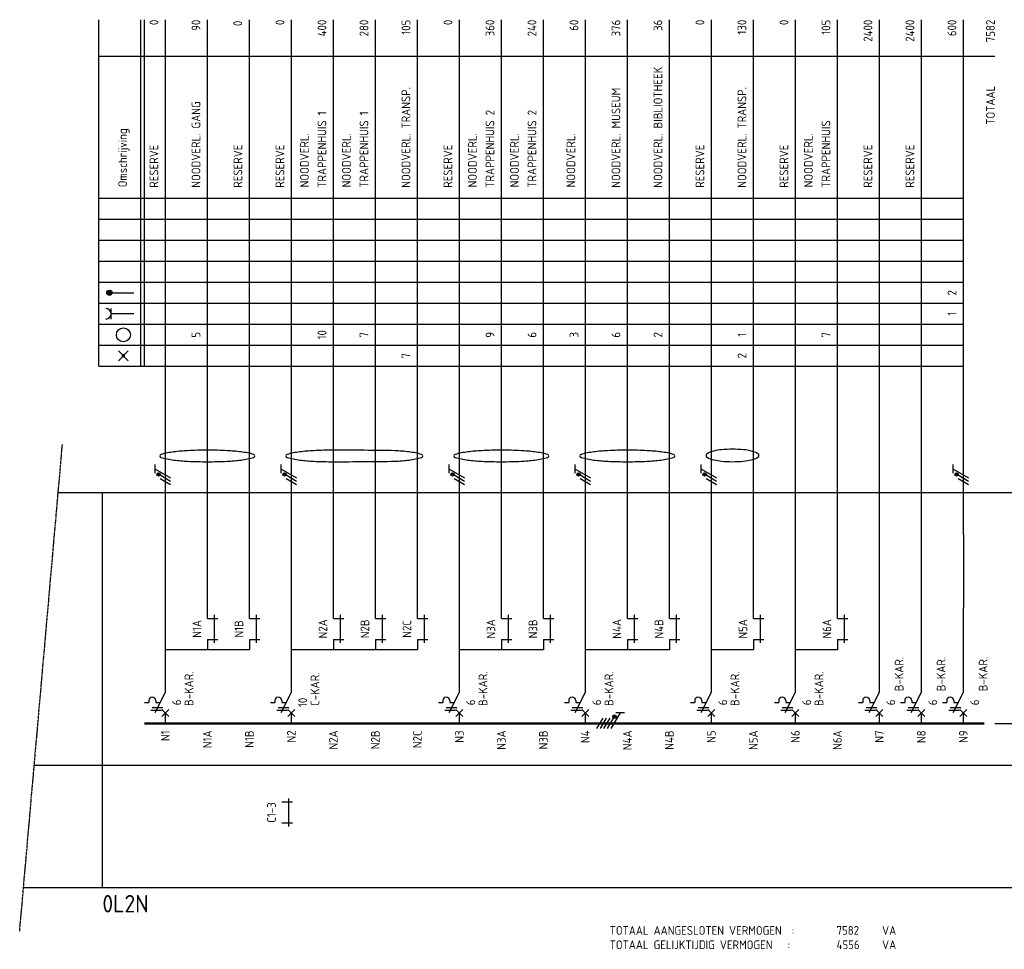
# Model space of a CAD drawing. Header units: millimetres. Extents: x -39149 to 267781, y -2340 to 58540.
# Tile 6 of 244: x -39113 to -33487, y 30318 to 35629. Entities that reach past the tile are written whole.
import ezdxf
from ezdxf.enums import TextEntityAlignment as Align

# ---------------------------------------------------------------- set-up
doc = ezdxf.new("R2010")
doc.units = ezdxf.units.MM
doc.header["$LTSCALE"] = 100
doc.header["$MEASUREMENT"] = 0
doc.linetypes.add('CENTER', pattern=[20, 12.5, -2.5, 2.5, -2.5])
doc.linetypes.add('HIDDEN', pattern=[3.75, 2.5, -1.25])
for name, color, linetype in [('000025--', 2, 'Continuous'), ('00ATT025', 2, 'Continuous'), ('00KAD018', 1, 'Continuous'), ('EL$1----', 3, 'Continuous')]:
    doc.layers.add(name, color=color, linetype=linetype)
doc.styles.add('BURO-018', font='isocp.shx', dxfattribs={"height": 180})
doc.styles.add('BURO-025', font='isocp.shx', dxfattribs={"height": 250})
doc.styles.add('buro-050', font='isocp.shx', dxfattribs={"height": 5})
doc.styles.add('ISO25', font='ISO', dxfattribs={"height": 225})
doc.styles.add('STABICAD-018', font='ISOCP.SHX', dxfattribs={"height": 1.8})

# ---------------------------------------------------------------- blocks, each defined once
blk = doc.blocks.new('G6')
at = {"color": 0, "linetype": 'Continuous'}
blk.add_line((0, 66), (0, 201), dxfattribs=at)
at = {"color": 0, "linetype": 'Continuous', "const_width": 0.7}
blk.add_lwpolyline([(-6, 0), (6, 0)], dxfattribs=at)
at = {"color": 1, "linetype": 'Continuous', "style": 'BURO-018'}
blk.add_attdef('E_GRPNR', text='', height=1.8, rotation=90, dxfattribs=at).set_placement((0, -2), align=Align.MIDDLE_RIGHT)
at = {"layer": '00ATT025', "color": 1, "linetype": 'Continuous', "style": 'BURO-018'}
blk.add_attdef('E_GRPVERM', text='', height=1.8, rotation=90, dxfattribs=at).set_placement((-2, 201), align=Align.RIGHT)
blk.add_attdef('E_VERMOM', (-2, 153), '', height=1.8, rotation=90, dxfattribs=at)
for tag, p in [('E_KOLOM8', (-2, 147)), ('E_KOLOM7', (-2, 141)), ('E_KOLOM6', (-2, 135)), ('E_KOLOM5', (-2, 129)), ('E_KOLOM4', (-2, 123)), ('E_KOLOM3', (-2, 117)), ('E_KOLOM2', (-2, 111)), ('E_KOLOM1', (-2, 105))]:
    blk.add_attdef(tag, text='', height=1.8, rotation=90, dxfattribs=at).set_placement(p, align=Align.CENTER)
blk.add_attdef('E_LEIDING', text='', height=1.8, rotation=90, dxfattribs=at).set_placement((2, 74), align=Align.TOP_LEFT)
blk = doc.blocks.new('B3')
at = {"color": 0, "linetype": 'Continuous'}
for p, q in [((0, 9), (0, 21)), ((0, 9), (-3, 3)), ((-6, 6), (-4.75, 6)), ((-4.75, 6.5), (-4.75, 6)), ((-2.75, 6.5), (-2.75, 6)), ((-2.75, 6), (-1.5, 6)), ((-4.125, 3.75), (-1.125, 3.75)), ((-3.75, 4.5), (-0.75, 4.5)), ((-1, 4), (1, 2)), ((-1, 2), (1, 4)), ((0, 0), (0, 3))]:
    blk.add_line(p, q, dxfattribs=at)
blk.add_arc((-3.75, 6.5), 1, 0, 180, dxfattribs=at)
at = {"color": 1, "linetype": 'Continuous', "style": 'BURO-018'}
blk.add_attdef('E_IIA', text='', height=1.8, rotation=90, dxfattribs=at).set_placement((2, 6), align=Align.TOP_CENTER)
blk = doc.blocks.new('M1')
at = {"color": 0, "linetype": 'Continuous'}
blk.add_line((0, 0), (0, 12), dxfattribs=at)
blk = doc.blocks.new('L1')
at = {"color": 0, "linetype": 'Continuous'}
for p, q in [((-3, 73.98), (-3, 71.48)), ((-3, 72.73), (1.5, 70.13)), ((1.5, 69.13), (-1.5, 70.87)), ((1.5, 68.13), (-1.5, 69.87))]:
    blk.add_line(p, q, dxfattribs=at)
at = {"color": 0, "linetype": 'Continuous', "const_width": 0.5}
blk.add_lwpolyline([(-1.68, 71.12, 1), (-2.18, 71.12, 1)], format="xyb", close=True, dxfattribs=at)
at = {"color": 0, "linetype": 'Continuous'}
blk.add_circle((-1.93, 71.12), 0.5, dxfattribs=at)
blk = doc.blocks.new('HL3')
at = {"color": 0, "linetype": 'Continuous'}
for p, q in [((-3, 6.98), (-3, 4.48)), ((-3, 5.73), (1.5, 3.13)), ((1.5, 2.13), (-1.5, 3.87)), ((1.5, 1.13), (-1.5, 2.87)), ((1.5, 0.13), (-1.5, 1.87)), ((1.5, -0.87), (-1.5, 0.87))]:
    blk.add_line(p, q, dxfattribs=at)
at = {"color": 0, "linetype": 'Continuous', "const_width": 0.5}
blk.add_lwpolyline([(-1.68, 4.12, 1), (-2.18, 4.12, 1)], format="xyb", close=True, dxfattribs=at)
at = {"color": 0, "linetype": 'Continuous'}
blk.add_circle((-1.93, 4.12), 0.5, dxfattribs=at)
blk = doc.blocks.new('B1S')
at = {"color": 0, "linetype": 'Continuous'}
blk.add_line((0, 0), (0, 21), dxfattribs=at)
blk = doc.blocks.new('M1S')
at = {"color": 0, "linetype": 'Continuous'}
blk.add_line((0, 0), (0, 12), dxfattribs=at)
blk = doc.blocks.new('KOPP5')
at = {"color": 0, "linetype": 'Continuous'}
for p, q in [((18, 30), (0, 30)), ((0, 0), (0, 30)), ((18, 16.25), (18, 30)), ((13.25, 17.74), (13.95, 18.95)), ((16.92, 15.62), (13.25, 17.74)), ((13.86, 17.39), (14.56, 18.6)), ((14.46, 17.04), (15.16, 18.25)), ((15.07, 16.69), (15.77, 17.9)), ((18, 0), (18, 13.75)), ((19, 9), (17, 9)), ((17, 9), (17, 3)), ((19, 3), (19, 9)), ((16, 7), (20, 7)), ((16, 6), (20, 6)), ((20, 5), (16, 5)), ((17, 3), (19, 3)), ((-9, 0), (0, 0))]:
    blk.add_line(p, q, dxfattribs=at)
at = {"color": 0, "linetype": 'Continuous', "const_width": 0.7}
blk.add_lwpolyline([(9, 0), (27, 0)], dxfattribs=at)
at = {"color": 0, "linetype": 'Continuous'}
blk.add_circle((18, 15), 1.25, dxfattribs=at)
blk.add_solid([(17, 3), (17, 4), (19, 3), (19, 4)], dxfattribs=at)
at = {"color": 0, "linetype": 'Continuous', "style": 'BURO-018'}
blk.add_attdef('E_IS', text='', height=1.8, rotation=90, dxfattribs=at).set_placement((21, 15), align=Align.TOP_CENTER)
blk.add_attdef('E_ISP', text='', height=1.8, rotation=90, dxfattribs=at).set_placement((21, 6.9), align=Align.TOP_LEFT)
blk.add_attdef('E_ISPH', text='', height=1.8, rotation=90, dxfattribs=at).set_placement((21, 6.3), align=Align.TOP_RIGHT)
blk = doc.blocks.new('KOLNR1')
at = {"color": 0, "linetype": 'Continuous'}
for p, q in [((1.41, -1.41), (-1.41, 1.41)), ((-1.41, -1.41), (1.41, 1.41))]:
    blk.add_line(p, q, dxfattribs=at)
at = {"color": 0, "linetype": 'Continuous', "const_width": 0.5}
blk.add_lwpolyline([(-0.25, 0, 1), (0.25, 0, 1)], format="xyb", close=True, dxfattribs=at)
blk = doc.blocks.new('KOLNR3')
at = {"color": 0, "linetype": 'Continuous'}
blk.add_circle((0, 0), 2, dxfattribs=at)
blk = doc.blocks.new('KOLNR6')
at = {"color": 0, "linetype": 'Continuous'}
for p, q in [((-3.5, -1.5), (-3.5, 1.5)), ((3, 0), (-3.5, 0))]:
    blk.add_line(p, q, dxfattribs=at)
blk.add_arc((-5, 0), 1.5, 270, 90, dxfattribs=at)
blk = doc.blocks.new('KOLNR8')
at = {"color": 0, "linetype": 'Continuous'}
blk.add_line((-4, 0), (3, 0), dxfattribs=at)
at = {"color": 0, "linetype": 'Continuous', "const_width": 0.75}
blk.add_lwpolyline([(-4, -0.375, 1), (-4, 0.375, 1)], format="xyb", close=True, dxfattribs=at)
at = {"color": 0, "linetype": 'Continuous'}
blk.add_circle((-4, 0), 0.75, dxfattribs=at)
blk = doc.blocks.new('TOTAAL')
at = {"color": 0, "linetype": 'Continuous', "style": 'BURO-025'}
blk.add_text('TOTAAL', height=2.5, rotation=90, dxfattribs=at).set_placement((0, -30))
blk.add_attdef('E_TOTVERM', text='', height=2.5, rotation=90, dxfattribs=at).set_placement((0, 0), align=Align.RIGHT)
blk = doc.blocks.new('CE_0702B2')
at = {"color": 0, "linetype": 'Continuous'}
for p, q in [((0, 0), (3, 0)), ((2, -7), (2, 1)), ((0, -6), (3, -6))]:
    blk.add_line(p, q, dxfattribs=at)
at = {"color": 0, "linetype": 'Continuous', "style": 'STABICAD-018'}
blk.add_attdef('TERMINALCLAMP1', text='', height=1.8, dxfattribs=at).set_placement((-1, 1), align=Align.RIGHT)
at = {"color": 0, "linetype": 'Continuous', "style": 'STABICAD-018', "flags": 1}
for tag in ['ARTICLECODE', 'CODING']:
    blk.add_attdef(tag, text='', height=1.8, dxfattribs=at).set_placement((0, 0), align=Align.MIDDLE)
at = {"color": 0, "linetype": 'Continuous', "style": 'STABICAD-018'}
blk.add_attdef('TERMINALCLAMP2', text='', height=1.8, dxfattribs=at).set_placement((-1, -7), align=Align.TOP_RIGHT)

msp = doc.modelspace()

# ---------------------------------------------------------------- linework, layer by layer
at = {"layer": '00KAD018'}
for points in [[(-38311.7, 33136.7, 0.333071), (-38305.6, 33128.5, 0.041046), (-38232.3, 33113.4, 0.01762), (-38152.6, 33106.6, 0.012545), (-38040.4, 33103.8, 0.012545), (-37928.2, 33106.6, 0.01762), (-37848.6, 33113.4, 0.041046), (-37775.3, 33128.5, 0.333071), (-37769.1, 33136.7, 0.333071), (-37775.3, 33144.9, 0.041046), (-37848.6, 33159.9, 0.01762), (-37928.2, 33166.7, 0.012545), (-38040.4, 33169.6, 0.012545), (-38152.6, 33166.7, 0.01762), (-38232.3, 33159.9, 0.041046), (-38305.6, 33144.9, 0.333071)], [(-37591.7, 33136.7, 0.333071), (-37585.6, 33128.5, 0.041046), (-37512.3, 33113.4, 0.01762), (-37432.6, 33106.6, 0.012545), (-37320.4, 33103.8, 0.003998), (-36968.2, 33106.6, 0.01762), (-36888.6, 33113.4, 0.041046), (-36815.3, 33128.5, 0.333071), (-36809.1, 33136.7, 0.333071), (-36815.3, 33144.9, 0.041046), (-36888.6, 33159.9, 0.01762), (-36968.2, 33166.7, 0.003998), (-37320.4, 33169.6, 0.012545), (-37432.6, 33166.7, 0.01762), (-37512.3, 33159.9, 0.041046), (-37585.6, 33144.9, 0.333071)], [(-36631.7, 33136.7, 0.333071), (-36625.6, 33128.5, 0.041046), (-36552.3, 33113.4, 0.01762), (-36472.6, 33106.6, 0.012545), (-36360.4, 33103.8, 0.012545), (-36248.2, 33106.6, 0.01762), (-36168.6, 33113.4, 0.041046), (-36095.3, 33128.5, 0.333071), (-36089.1, 33136.7, 0.333071), (-36095.3, 33144.9, 0.041046), (-36168.6, 33159.9, 0.01762), (-36248.2, 33166.7, 0.012545), (-36360.4, 33169.6, 0.012545), (-36472.6, 33166.7, 0.01762), (-36552.3, 33159.9, 0.041046), (-36625.6, 33144.9, 0.333071)], [(-35911.7, 33136.7, 0.333071), (-35905.6, 33128.5, 0.041046), (-35832.3, 33113.4, 0.01762), (-35752.6, 33106.6, 0.012545), (-35640.4, 33103.8, 0.012545), (-35528.2, 33106.6, 0.01762), (-35448.6, 33113.4, 0.041046), (-35375.3, 33128.5, 0.333071), (-35369.1, 33136.7, 0.333071), (-35375.3, 33144.9, 0.041046), (-35448.6, 33159.9, 0.01762), (-35528.2, 33166.7, 0.012545), (-35640.4, 33169.6, 0.012545), (-35752.6, 33166.7, 0.01762), (-35832.3, 33159.9, 0.041046), (-35905.6, 33144.9, 0.333071)], [(-35191.3, 33139.5, 0.269844), (-35185.4, 33129.4, 0.07149), (-35146.9, 33114.3, 0.033492), (-35102.3, 33106.9, 0.02429), (-35039.9, 33103.9, 0.02429), (-34977.6, 33106.9, 0.033492), (-34932.9, 33114.3, 0.07149), (-34894.5, 33129.4, 0.269844), (-34888.6, 33139.5, 0.269844), (-34894.5, 33149.6, 0.07149), (-34932.9, 33164.7, 0.033492), (-34977.6, 33172.1, 0.02429), (-35039.9, 33175.1, 0.02429), (-35102.3, 33172.1, 0.033492), (-35146.9, 33164.7, 0.07149), (-35185.4, 33149.6, 0.269844)]]:
    msp.add_lwpolyline(points, format="xyb", close=True, dxfattribs=at)
at = {"layer": 'EL$1----', "color": 1, "linetype": 'Continuous'}
for p, q in [((-38660.9, 33648.8), (-38660.9, 35628.8)), ((-38420.9, 33648.8), (-38420.9, 35628.8)), ((-38400.9, 33648.8), (-38400.9, 35628.8)), ((-38660.9, 35420.8), (-33540.9, 35420.8)), ((-38660.9, 34608.8), (-33720.9, 34608.8)), ((-38660.9, 34488.8), (-33720.9, 34488.8)), ((-38660.9, 34368.8), (-33720.9, 34368.8)), ((-38660.9, 34248.8), (-33720.9, 34248.8)), ((-38660.9, 34128.8), (-33720.9, 34128.8)), ((-38660.9, 34008.8), (-33720.9, 34008.8)), ((-38660.9, 33888.8), (-33720.9, 33888.8)), ((-38660.9, 33768.8), (-33720.9, 33768.8)), ((-38660.9, 33648.8), (-33720.9, 33648.8))]:
    msp.add_line(p, q, dxfattribs=at)
at = {"layer": 'EL$1----', "color": 1, "linetype": 'CENTER', "ltscale": 0.01}
msp.add_line((-39113.3, 30422.2), (-38869.1, 33202.2), dxfattribs=at)
at = {"layer": 'EL$1----', "color": 1, "linetype": 'HIDDEN', "ltscale": 0.01}
for p, q in [((-38893.1, 32928.8), (-32473.5, 32928.8)), ((-38640.9, 30668.8), (-38640.9, 32928.8)), ((-32473.5, 31368.8), (-39030.2, 31368.8)), ((-30154.2, 30668.8), (-39091.6, 30668.8))]:
    msp.add_line(p, q, dxfattribs=at)
at = {"layer": 'EL$1----'}
msp.add_line((-33720.9, 32688.8), (-33720.9, 32268.8), dxfattribs=at)
at = {"layer": 'EL$1----', "linetype": 'Continuous'}
for p, q in [((-38040.9, 32208.8), (-38040.9, 32268.8)), ((-37800.9, 32208.8), (-37800.9, 32268.8)), ((-37320.9, 32208.8), (-37320.9, 32268.8)), ((-37080.9, 32208.8), (-37080.9, 32268.8)), ((-36840.9, 32208.8), (-36840.9, 32268.8)), ((-36360.9, 32208.8), (-36360.9, 32268.8)), ((-36120.9, 32208.8), (-36120.9, 32268.8)), ((-35640.9, 32208.8), (-35640.9, 32268.8)), ((-35400.9, 32208.8), (-35400.9, 32268.8)), ((-34920.9, 32208.8), (-34920.9, 32268.8)), ((-34440.9, 32208.8), (-34440.9, 32268.8)), ((-38040.9, 32088.8), (-38040.9, 32028.8)), ((-37800.9, 32088.8), (-37800.9, 32028.8)), ((-37320.9, 32088.8), (-37320.9, 32028.8)), ((-37080.9, 32088.8), (-37080.9, 32028.8)), ((-36840.9, 32088.8), (-36840.9, 32028.8)), ((-36360.9, 32088.8), (-36360.9, 32028.8)), ((-36120.9, 32088.8), (-36120.9, 32028.8)), ((-35640.9, 32088.8), (-35640.9, 32028.8)), ((-35400.9, 32088.8), (-35400.9, 32028.8)), ((-34920.9, 32088.8), (-34920.9, 32028.8)), ((-34440.9, 32088.8), (-34440.9, 32028.8)), ((-37800.9, 32028.8), (-38280.9, 32028.8)), ((-36840.9, 32029.2), (-37560.9, 32028.8)), ((-36120.9, 32028.8), (-36600.9, 32028.8)), ((-35400.9, 32028.8), (-35880.9, 32028.8)), ((-34920.9, 32028.8), (-35160.9, 32028.8)), ((-34440.9, 32028.8), (-34680.9, 32028.8))]:
    msp.add_line(p, q, dxfattribs=at)

# ---------------------------------------------------------------- block references
at = {"layer": 'EL$1----'}
ref = msp.add_blockref('G6', (-38280.9, 31608.8), dxfattribs=dict(at, xscale=20, yscale=20, zscale=20))
ref.add_attrib('E_GRPNR', 'N1', dxfattribs={"layer": '00ATT025', "linetype": 'Continuous', "height": 50, "rotation": 90, "style": 'BURO-025'}).set_placement((-38280.9, 31568.8), align=Align.MIDDLE_RIGHT)
ref.add_attrib('E_VERMOM', 'RESERVE', (-38320.9, 34668.8), dxfattribs={"layer": '00ATT025', "linetype": 'Continuous', "height": 50, "rotation": 90, "style": 'BURO-025'})
ref.add_attrib('E_GRPVERM', '0', dxfattribs={"layer": '00ATT025', "linetype": 'Continuous', "height": 50, "rotation": 90, "style": 'BURO-025'}).set_placement((-38320.9, 35628.8), align=Align.RIGHT)
ref = msp.add_blockref('G6', (-38040.9, 31608.8), dxfattribs=dict(at, xscale=20, yscale=20, zscale=20))
ref.add_attrib('E_GRPNR', 'N1A', dxfattribs={"layer": '00ATT025', "linetype": 'Continuous', "height": 50, "rotation": 90, "style": 'BURO-025'}).set_placement((-38040.9, 31568.8), align=Align.MIDDLE_RIGHT)
ref.add_attrib('E_KOLOM2', '5', dxfattribs={"layer": '00ATT025', "linetype": 'Continuous', "height": 50, "rotation": 90, "style": 'BURO-025'}).set_placement((-38080.9, 33828.8), align=Align.CENTER)
ref.add_attrib('E_VERMOM', 'NOODVERL. GANG', (-38080.9, 34668.8), dxfattribs={"layer": '00ATT025', "linetype": 'Continuous', "height": 50, "rotation": 90, "style": 'BURO-025'})
ref.add_attrib('E_GRPVERM', '90', dxfattribs={"layer": '00ATT025', "linetype": 'Continuous', "height": 50, "rotation": 90, "style": 'BURO-025'}).set_placement((-38080.9, 35628.8), align=Align.RIGHT)
ref = msp.add_blockref('G6', (-37800.9, 31608.8), dxfattribs=dict(at, xscale=20, yscale=20, zscale=20))
ref.add_attrib('E_GRPNR', 'N1B', dxfattribs={"layer": '00ATT025', "linetype": 'Continuous', "height": 50, "rotation": 90, "style": 'BURO-025'}).set_placement((-37800.9, 31568.8), align=Align.MIDDLE_RIGHT)
ref.add_attrib('E_VERMOM', 'RESERVE', (-37840.9, 34668.8), dxfattribs={"layer": '00ATT025', "linetype": 'Continuous', "height": 50, "rotation": 90, "style": 'BURO-025'})
ref.add_attrib('E_GRPVERM', '0', dxfattribs={"layer": '00ATT025', "linetype": 'Continuous', "height": 50, "rotation": 90, "style": 'BURO-025'}).set_placement((-37842.3, 35623.2), align=Align.RIGHT)
ref = msp.add_blockref('G6', (-37560.9, 31608.8), dxfattribs=dict(at, xscale=20, yscale=20, zscale=20))
ref.add_attrib('E_GRPNR', 'N2', dxfattribs={"layer": '00ATT025', "linetype": 'Continuous', "height": 50, "rotation": 90, "style": 'BURO-025'}).set_placement((-37560.9, 31568.8), align=Align.MIDDLE_RIGHT)
ref.add_attrib('E_VERMOM', 'RESERVE', (-37600.9, 34668.8), dxfattribs={"layer": '00ATT025', "linetype": 'Continuous', "height": 50, "rotation": 90, "style": 'BURO-025'})
ref.add_attrib('E_GRPVERM', '0', dxfattribs={"layer": '00ATT025', "linetype": 'Continuous', "height": 50, "rotation": 90, "style": 'BURO-025'}).set_placement((-37600.9, 35628.8), align=Align.RIGHT)
ref = msp.add_blockref('G6', (-37320.9, 31608.8), dxfattribs=dict(at, xscale=20, yscale=20, zscale=20))
ref.add_attrib('E_GRPNR', 'N2A', dxfattribs={"layer": '00ATT025', "linetype": 'Continuous', "height": 50, "rotation": 90, "style": 'BURO-025'}).set_placement((-37320.9, 31568.8), align=Align.MIDDLE_RIGHT)
ref.add_attrib('E_KOLOM2', '10', dxfattribs={"layer": '00ATT025', "linetype": 'Continuous', "height": 50, "rotation": 90, "style": 'BURO-025'}).set_placement((-37360.9, 33828.8), align=Align.CENTER)
ref.add_attrib('E_VERMOM', 'TRAPPENHUIS 1', (-37360.9, 34668.8), dxfattribs={"layer": '00ATT025', "linetype": 'Continuous', "height": 50, "rotation": 90, "style": 'BURO-025'})
ref.add_attrib('E_GRPVERM', '400', dxfattribs={"layer": '00ATT025', "linetype": 'Continuous', "height": 50, "rotation": 90, "style": 'BURO-025'}).set_placement((-37360.9, 35628.8), align=Align.RIGHT)
ref = msp.add_blockref('G6', (-37080.9, 31608.8), dxfattribs=dict(at, xscale=20, yscale=20, zscale=20))
ref.add_attrib('E_GRPNR', 'N2B', dxfattribs={"layer": '00ATT025', "linetype": 'Continuous', "height": 50, "rotation": 90, "style": 'BURO-025'}).set_placement((-37080.9, 31568.8), align=Align.MIDDLE_RIGHT)
ref.add_attrib('E_KOLOM2', '7', dxfattribs={"layer": '00ATT025', "linetype": 'Continuous', "height": 50, "rotation": 90, "style": 'BURO-025'}).set_placement((-37120.9, 33828.8), align=Align.CENTER)
ref.add_attrib('E_VERMOM', 'TRAPPENHUIS 1', (-37120.9, 34668.8), dxfattribs={"layer": '00ATT025', "linetype": 'Continuous', "height": 50, "rotation": 90, "style": 'BURO-025'})
ref.add_attrib('E_GRPVERM', '280', dxfattribs={"layer": '00ATT025', "linetype": 'Continuous', "height": 50, "rotation": 90, "style": 'BURO-025'}).set_placement((-37120.9, 35628.8), align=Align.RIGHT)
ref = msp.add_blockref('G6', (-36840.9, 31608.8), dxfattribs=dict(at, xscale=20, yscale=20, zscale=20))
ref.add_attrib('E_GRPNR', 'N2C', dxfattribs={"layer": '00ATT025', "linetype": 'Continuous', "height": 50, "rotation": 90, "style": 'BURO-025'}).set_placement((-36840.9, 31568.8), align=Align.MIDDLE_RIGHT)
ref.add_attrib('E_KOLOM1', '7', dxfattribs={"layer": '00ATT025', "linetype": 'Continuous', "height": 50, "rotation": 90, "style": 'BURO-025'}).set_placement((-36880.9, 33708.8), align=Align.CENTER)
ref.add_attrib('E_VERMOM', 'NOODVERL. TRANSP.', (-36880.9, 34668.8), dxfattribs={"layer": '00ATT025', "linetype": 'Continuous', "height": 50, "rotation": 90, "style": 'BURO-025'})
ref.add_attrib('E_GRPVERM', '105', dxfattribs={"layer": '00ATT025', "linetype": 'Continuous', "height": 50, "rotation": 90, "style": 'BURO-025'}).set_placement((-36880.9, 35628.8), align=Align.RIGHT)
ref = msp.add_blockref('G6', (-36600.9, 31608.8), dxfattribs=dict(at, xscale=20, yscale=20, zscale=20))
ref.add_attrib('E_GRPNR', 'N3', dxfattribs={"layer": '00ATT025', "linetype": 'Continuous', "height": 50, "rotation": 90, "style": 'BURO-025'}).set_placement((-36600.9, 31568.8), align=Align.MIDDLE_RIGHT)
ref.add_attrib('E_VERMOM', 'RESERVE', (-36640.9, 34668.8), dxfattribs={"layer": '00ATT025', "linetype": 'Continuous', "height": 50, "rotation": 90, "style": 'BURO-025'})
ref.add_attrib('E_GRPVERM', '0', dxfattribs={"layer": '00ATT025', "linetype": 'Continuous', "height": 50, "rotation": 90, "style": 'BURO-025'}).set_placement((-36640.9, 35628.8), align=Align.RIGHT)
ref = msp.add_blockref('G6', (-36360.9, 31608.8), dxfattribs=dict(at, xscale=20, yscale=20, zscale=20))
ref.add_attrib('E_GRPNR', 'N3A', dxfattribs={"layer": '00ATT025', "linetype": 'Continuous', "height": 50, "rotation": 90, "style": 'BURO-025'}).set_placement((-36360.9, 31568.8), align=Align.MIDDLE_RIGHT)
ref.add_attrib('E_KOLOM2', '9', dxfattribs={"layer": '00ATT025', "linetype": 'Continuous', "height": 50, "rotation": 90, "style": 'BURO-025'}).set_placement((-36400.9, 33828.8), align=Align.CENTER)
ref.add_attrib('E_VERMOM', 'TRAPPENHUIS 2', (-36400.9, 34668.8), dxfattribs={"layer": '00ATT025', "linetype": 'Continuous', "height": 50, "rotation": 90, "style": 'BURO-025'})
ref.add_attrib('E_GRPVERM', '360', dxfattribs={"layer": '00ATT025', "linetype": 'Continuous', "height": 50, "rotation": 90, "style": 'BURO-025'}).set_placement((-36400.9, 35628.8), align=Align.RIGHT)
ref = msp.add_blockref('G6', (-36120.9, 31608.8), dxfattribs=dict(at, xscale=20, yscale=20, zscale=20))
ref.add_attrib('E_GRPNR', 'N3B', dxfattribs={"layer": '00ATT025', "linetype": 'Continuous', "height": 50, "rotation": 90, "style": 'BURO-025'}).set_placement((-36120.9, 31568.8), align=Align.MIDDLE_RIGHT)
ref.add_attrib('E_KOLOM2', '6', dxfattribs={"layer": '00ATT025', "linetype": 'Continuous', "height": 50, "rotation": 90, "style": 'BURO-025'}).set_placement((-36160.9, 33828.8), align=Align.CENTER)
ref.add_attrib('E_VERMOM', 'TRAPPENHUIS 2', (-36160.9, 34668.8), dxfattribs={"layer": '00ATT025', "linetype": 'Continuous', "height": 50, "rotation": 90, "style": 'BURO-025'})
ref.add_attrib('E_GRPVERM', '240', dxfattribs={"layer": '00ATT025', "linetype": 'Continuous', "height": 50, "rotation": 90, "style": 'BURO-025'}).set_placement((-36160.9, 35628.8), align=Align.RIGHT)
ref = msp.add_blockref('G6', (-35880.9, 31608.8), dxfattribs=dict(at, xscale=20, yscale=20, zscale=20))
ref.add_attrib('E_GRPNR', 'N4', dxfattribs={"layer": '00ATT025', "linetype": 'Continuous', "height": 50, "rotation": 90, "style": 'BURO-025'}).set_placement((-35880.9, 31568.8), align=Align.MIDDLE_RIGHT)
ref.add_attrib('E_KOLOM2', '3', dxfattribs={"layer": '00ATT025', "linetype": 'Continuous', "height": 50, "rotation": 90, "style": 'BURO-025'}).set_placement((-35920.9, 33828.8), align=Align.CENTER)
ref.add_attrib('E_GRPVERM', '60', dxfattribs={"layer": '00ATT025', "linetype": 'Continuous', "height": 50, "rotation": 90, "style": 'BURO-025'}).set_placement((-35920.9, 35628.8), align=Align.RIGHT)
ref = msp.add_blockref('G6', (-35640.9, 31608.8), dxfattribs=dict(at, xscale=20, yscale=20, zscale=20))
ref.add_attrib('E_GRPNR', 'N4A', dxfattribs={"layer": '00ATT025', "linetype": 'Continuous', "height": 50, "rotation": 90, "style": 'BURO-025'}).set_placement((-35640.9, 31568.8), align=Align.MIDDLE_RIGHT)
ref.add_attrib('E_KOLOM2', '6', dxfattribs={"layer": '00ATT025', "linetype": 'Continuous', "height": 50, "rotation": 90, "style": 'BURO-025'}).set_placement((-35680.9, 33828.8), align=Align.CENTER)
ref.add_attrib('E_VERMOM', 'NOODVERL. MUSEUM', (-35680.9, 34668.8), dxfattribs={"layer": '00ATT025', "linetype": 'Continuous', "height": 50, "rotation": 90, "style": 'BURO-025'})
ref.add_attrib('E_GRPVERM', '376', dxfattribs={"layer": '00ATT025', "linetype": 'Continuous', "height": 50, "rotation": 90, "style": 'BURO-025'}).set_placement((-35680.9, 35628.8), align=Align.RIGHT)
ref = msp.add_blockref('G6', (-35400.9, 31608.8), dxfattribs=dict(at, xscale=20, yscale=20, zscale=20))
ref.add_attrib('E_GRPNR', 'N4B', dxfattribs={"layer": '00ATT025', "linetype": 'Continuous', "height": 50, "rotation": 90, "style": 'BURO-025'}).set_placement((-35400.9, 31568.8), align=Align.MIDDLE_RIGHT)
ref.add_attrib('E_KOLOM2', '2', dxfattribs={"layer": '00ATT025', "linetype": 'Continuous', "height": 50, "rotation": 90, "style": 'BURO-025'}).set_placement((-35440.9, 33828.8), align=Align.CENTER)
ref.add_attrib('E_VERMOM', 'NOODVERL. BIBLIOTHEEK', (-35440.9, 34668.8), dxfattribs={"layer": '00ATT025', "linetype": 'Continuous', "height": 50, "rotation": 90, "style": 'BURO-025'})
ref.add_attrib('E_GRPVERM', '36', dxfattribs={"layer": '00ATT025', "linetype": 'Continuous', "height": 50, "rotation": 90, "style": 'BURO-025'}).set_placement((-35440.9, 35628.8), align=Align.RIGHT)
ref = msp.add_blockref('G6', (-35160.9, 31608.8), dxfattribs=dict(at, xscale=20, yscale=20, zscale=20))
ref.add_attrib('E_GRPNR', 'N5', dxfattribs={"layer": '00ATT025', "linetype": 'Continuous', "height": 50, "rotation": 90, "style": 'BURO-025'}).set_placement((-35160.9, 31568.8), align=Align.MIDDLE_RIGHT)
ref.add_attrib('E_VERMOM', 'RESERVE', (-35200.9, 34668.8), dxfattribs={"layer": '00ATT025', "linetype": 'Continuous', "height": 50, "rotation": 90, "style": 'BURO-025'})
ref.add_attrib('E_GRPVERM', '0', dxfattribs={"layer": '00ATT025', "linetype": 'Continuous', "height": 50, "rotation": 90, "style": 'BURO-025'}).set_placement((-35200.9, 35628.8), align=Align.RIGHT)
ref = msp.add_blockref('G6', (-34920.9, 31608.8), dxfattribs=dict(at, xscale=20, yscale=20, zscale=20))
ref.add_attrib('E_GRPNR', 'N5A', dxfattribs={"layer": '00ATT025', "linetype": 'Continuous', "height": 50, "rotation": 90, "style": 'BURO-025'}).set_placement((-34920.9, 31568.8), align=Align.MIDDLE_RIGHT)
ref.add_attrib('E_KOLOM1', '2', dxfattribs={"layer": '00ATT025', "linetype": 'Continuous', "height": 50, "rotation": 90, "style": 'BURO-025'}).set_placement((-34960.9, 33708.8), align=Align.CENTER)
ref.add_attrib('E_KOLOM2', '1', dxfattribs={"layer": '00ATT025', "linetype": 'Continuous', "height": 50, "rotation": 90, "style": 'BURO-025'}).set_placement((-34960.9, 33828.8), align=Align.CENTER)
ref.add_attrib('E_VERMOM', 'NOODVERL. TRANSP.', (-34960.9, 34668.8), dxfattribs={"layer": '00ATT025', "linetype": 'Continuous', "height": 50, "rotation": 90, "style": 'BURO-025'})
ref.add_attrib('E_GRPVERM', '130', dxfattribs={"layer": '00ATT025', "linetype": 'Continuous', "height": 50, "rotation": 90, "style": 'BURO-025'}).set_placement((-34960.9, 35628.8), align=Align.RIGHT)
ref = msp.add_blockref('G6', (-34680.9, 31608.8), dxfattribs=dict(at, xscale=20, yscale=20, zscale=20))
ref.add_attrib('E_GRPNR', 'N6', dxfattribs={"layer": '00ATT025', "linetype": 'Continuous', "height": 50, "rotation": 90, "style": 'BURO-025'}).set_placement((-34680.9, 31568.8), align=Align.MIDDLE_RIGHT)
ref.add_attrib('E_VERMOM', 'RESERVE', (-34720.9, 34668.8), dxfattribs={"layer": '00ATT025', "linetype": 'Continuous', "height": 50, "rotation": 90, "style": 'BURO-025'})
ref.add_attrib('E_GRPVERM', '0', dxfattribs={"layer": '00ATT025', "linetype": 'Continuous', "height": 50, "rotation": 90, "style": 'BURO-025'}).set_placement((-34720.9, 35628.8), align=Align.RIGHT)
ref = msp.add_blockref('G6', (-34440.9, 31608.8), dxfattribs=dict(at, xscale=20, yscale=20, zscale=20))
ref.add_attrib('E_GRPNR', 'N6A', dxfattribs={"layer": '00ATT025', "linetype": 'Continuous', "height": 50, "rotation": 90, "style": 'BURO-025'}).set_placement((-34440.9, 31568.8), align=Align.MIDDLE_RIGHT)
ref.add_attrib('E_KOLOM2', '7', dxfattribs={"layer": '00ATT025', "linetype": 'Continuous', "height": 50, "rotation": 90, "style": 'BURO-025'}).set_placement((-34480.9, 33828.8), align=Align.CENTER)
ref.add_attrib('E_VERMOM', 'TRAPPENHUIS', (-34480.9, 34668.8), dxfattribs={"layer": '00ATT025', "linetype": 'Continuous', "height": 50, "rotation": 90, "style": 'BURO-025'})
ref.add_attrib('E_GRPVERM', '105', dxfattribs={"layer": '00ATT025', "linetype": 'Continuous', "height": 50, "rotation": 90, "style": 'BURO-025'}).set_placement((-34480.9, 35628.8), align=Align.RIGHT)
ref = msp.add_blockref('G6', (-34200.9, 31608.8), dxfattribs=dict(at, xscale=20, yscale=20, zscale=20))
ref.add_attrib('E_GRPNR', 'N7', dxfattribs={"layer": '00ATT025', "linetype": 'Continuous', "height": 50, "rotation": 90, "style": 'BURO-025'}).set_placement((-34200.9, 31568.8), align=Align.MIDDLE_RIGHT)
ref.add_attrib('E_VERMOM', 'RESERVE', (-34240.9, 34668.8), dxfattribs={"layer": '00ATT025', "linetype": 'Continuous', "height": 50, "rotation": 90, "style": 'BURO-025'})
ref.add_attrib('E_GRPVERM', '2400', dxfattribs={"layer": '00ATT025', "linetype": 'Continuous', "height": 50, "rotation": 90, "style": 'BURO-025'}).set_placement((-34240.9, 35628.8), align=Align.RIGHT)
ref = msp.add_blockref('G6', (-33960.9, 31608.8), dxfattribs=dict(at, xscale=20, yscale=20, zscale=20))
ref.add_attrib('E_GRPNR', 'N8', dxfattribs={"layer": '00ATT025', "linetype": 'Continuous', "height": 50, "rotation": 90, "style": 'BURO-025'}).set_placement((-33960.9, 31568.8), align=Align.MIDDLE_RIGHT)
ref.add_attrib('E_VERMOM', 'RESERVE', (-34000.9, 34668.8), dxfattribs={"layer": '00ATT025', "linetype": 'Continuous', "height": 50, "rotation": 90, "style": 'BURO-025'})
ref.add_attrib('E_GRPVERM', '2400', dxfattribs={"layer": '00ATT025', "linetype": 'Continuous', "height": 50, "rotation": 90, "style": 'BURO-025'}).set_placement((-34000.9, 35628.8), align=Align.RIGHT)
ref = msp.add_blockref('G6', (-33720.9, 31608.8), dxfattribs=dict(at, xscale=20, yscale=20, zscale=20))
ref.add_attrib('E_GRPNR', 'N9', dxfattribs={"layer": '00ATT025', "linetype": 'Continuous', "height": 50, "rotation": 90, "style": 'BURO-025'}).set_placement((-33720.9, 31568.8), align=Align.MIDDLE_RIGHT)
ref.add_attrib('E_KOLOM3', '1', dxfattribs={"layer": '00ATT025', "linetype": 'Continuous', "height": 50, "rotation": 90, "style": 'BURO-025'}).set_placement((-33760.9, 33948.8), align=Align.CENTER)
ref.add_attrib('E_KOLOM4', '2', dxfattribs={"layer": '00ATT025', "linetype": 'Continuous', "height": 50, "rotation": 90, "style": 'BURO-025'}).set_placement((-33760.9, 34068.8), align=Align.CENTER)
ref.add_attrib('E_GRPVERM', '600', dxfattribs={"layer": '00ATT025', "linetype": 'Continuous', "height": 50, "rotation": 90, "style": 'BURO-025'}).set_placement((-33760.9, 35628.8), align=Align.RIGHT)
at = {"layer": 'EL$1----', "color": 2}
ref = msp.add_blockref('TOTAAL', (-33540.9, 35628.8), dxfattribs=dict(at, xscale=20, yscale=20, zscale=20))
ref.add_attrib('E_TOTVERM', '7582', dxfattribs={"layer": '00ATT025', "linetype": 'Continuous', "height": 50, "rotation": 90, "style": 'BURO-025'}).set_placement((-33540.9, 35628.8), align=Align.RIGHT)
at = {"layer": 'EL$1----', "xscale": 20, "yscale": 20, "zscale": 20}
for name, p in [('KOLNR8', (-38520.9, 34068.8)), ('KOLNR6', (-38520.9, 33948.8)), ('KOLNR3', (-38520.9, 33828.8)), ('KOLNR1', (-38520.9, 33708.8)), ('L1', (-38280.9, 31608.8)), ('L1', (-37560.9, 31608.8)), ('L1', (-36600.9, 31608.8)), ('L1', (-35880.9, 31608.8)), ('L1', (-35160.9, 31608.8)), ('L1', (-33720.9, 31608.8)), ('M1S', (-38280.9, 32688.8)), ('M1S', (-38040.9, 32688.8)), ('M1S', (-37800.9, 32688.8)), ('M1S', (-37560.9, 32688.8)), ('M1S', (-37320.9, 32688.8)), ('M1S', (-37080.9, 32688.8)), ('M1S', (-36840.9, 32688.8)), ('M1S', (-36600.9, 32688.8)), ('M1S', (-36360.9, 32688.8)), ('M1S', (-36120.9, 32688.8)), ('M1S', (-35880.9, 32688.8)), ('M1S', (-35640.9, 32688.8)), ('M1S', (-35400.9, 32688.8)), ('M1S', (-35160.9, 32688.8)), ('M1S', (-34920.9, 32688.8)), ('M1S', (-34680.9, 32688.8)), ('M1S', (-34440.9, 32688.8)), ('M1S', (-34200.9, 32688.8)), ('M1S', (-33960.9, 32688.8)), ('M1S', (-33720.9, 32688.8)), ('B1S', (-38280.9, 32268.8)), ('B1S', (-38040.9, 32268.8)), ('B1S', (-37800.9, 32268.8)), ('B1S', (-37560.9, 32268.8)), ('B1S', (-37320.9, 32268.8)), ('B1S', (-37080.9, 32268.8)), ('B1S', (-36840.9, 32268.8)), ('B1S', (-36600.9, 32268.8)), ('B1S', (-36360.9, 32268.8)), ('B1S', (-36120.9, 32268.8)), ('B1S', (-35880.9, 32268.8)), ('B1S', (-35640.9, 32268.8)), ('B1S', (-35400.9, 32268.8)), ('B1S', (-35160.9, 32268.8)), ('B1S', (-34920.9, 32268.8)), ('B1S', (-34680.9, 32268.8)), ('B1S', (-34440.9, 32268.8)), ('B1S', (-34200.9, 32268.8)), ('B1S', (-33960.9, 32268.8)), ('M1', (-38280.9, 32028.8)), ('M1', (-37560.9, 32028.8)), ('M1', (-36600.9, 32028.8)), ('M1', (-35880.9, 32028.8)), ('M1', (-35160.9, 32028.8)), ('M1', (-34680.9, 32028.8)), ('M1', (-34200.9, 32028.8)), ('M1', (-33960.9, 32028.8)), ('M1', (-33720.9, 32028.8)), ('M1', (-33720.9, 32028.8))]:
    msp.add_blockref(name, p, dxfattribs=at)
at = {"layer": 'EL$1----', "linetype": 'Continuous'}
ref = msp.add_blockref('CE_0702B2', (-38040.9, 32208.8), dxfattribs=dict(at, xscale=20, yscale=20))
ref.add_attrib('CODING', 'N1A', dxfattribs={"layer": '0', "color": 2, "linetype": 'ByBlock', "height": 50, "rotation": 90, "style": 'STABICAD-018'}).set_placement((-38100.6, 32148.8), align=Align.MIDDLE)
ref = msp.add_blockref('CE_0702B2', (-37800.9, 32208.8), dxfattribs=dict(at, xscale=20, yscale=20))
ref.add_attrib('CODING', 'N1B', dxfattribs={"layer": '0', "color": 2, "linetype": 'ByBlock', "height": 50, "rotation": 90, "style": 'STABICAD-018'}).set_placement((-37860.6, 32148.8), align=Align.MIDDLE)
ref = msp.add_blockref('CE_0702B2', (-37320.9, 32208.8), dxfattribs=dict(at, xscale=20, yscale=20))
ref.add_attrib('CODING', 'N2A', dxfattribs={"layer": '0', "color": 2, "linetype": 'ByBlock', "height": 50, "rotation": 90, "style": 'STABICAD-018'}).set_placement((-37380.6, 32148.8), align=Align.MIDDLE)
ref = msp.add_blockref('CE_0702B2', (-37080.9, 32208.8), dxfattribs=dict(at, xscale=20, yscale=20))
ref.add_attrib('CODING', 'N2B', dxfattribs={"layer": '0', "color": 2, "linetype": 'ByBlock', "height": 50, "rotation": 90, "style": 'STABICAD-018'}).set_placement((-37140.6, 32148.8), align=Align.MIDDLE)
ref = msp.add_blockref('CE_0702B2', (-36840.9, 32208.8), dxfattribs=dict(at, xscale=20, yscale=20))
ref.add_attrib('CODING', 'N2C', dxfattribs={"layer": '0', "color": 2, "linetype": 'ByBlock', "height": 50, "rotation": 90, "style": 'STABICAD-018'}).set_placement((-36900.6, 32148.8), align=Align.MIDDLE)
ref = msp.add_blockref('CE_0702B2', (-36360.9, 32208.8), dxfattribs=dict(at, xscale=20, yscale=20))
ref.add_attrib('CODING', 'N3A', dxfattribs={"layer": '0', "color": 2, "linetype": 'ByBlock', "height": 50, "rotation": 90, "style": 'STABICAD-018'}).set_placement((-36420.6, 32148.8), align=Align.MIDDLE)
ref = msp.add_blockref('CE_0702B2', (-36120.9, 32208.8), dxfattribs=dict(at, xscale=20, yscale=20))
ref.add_attrib('CODING', 'N3B', dxfattribs={"layer": '0', "color": 2, "linetype": 'ByBlock', "height": 50, "rotation": 90, "style": 'STABICAD-018'}).set_placement((-36180.6, 32148.8), align=Align.MIDDLE)
ref = msp.add_blockref('CE_0702B2', (-35640.9, 32208.8), dxfattribs=dict(at, xscale=20, yscale=20))
ref.add_attrib('CODING', 'N4A', dxfattribs={"layer": '0', "color": 2, "linetype": 'ByBlock', "height": 50, "rotation": 90, "style": 'STABICAD-018'}).set_placement((-35700.6, 32148.8), align=Align.MIDDLE)
ref = msp.add_blockref('CE_0702B2', (-35400.9, 32208.8), dxfattribs=dict(at, xscale=20, yscale=20))
ref.add_attrib('CODING', 'N4B', dxfattribs={"layer": '0', "color": 2, "linetype": 'ByBlock', "height": 50, "rotation": 90, "style": 'STABICAD-018'}).set_placement((-35460.6, 32148.8), align=Align.MIDDLE)
ref = msp.add_blockref('CE_0702B2', (-34920.9, 32208.8), dxfattribs=dict(at, xscale=20, yscale=20))
ref.add_attrib('CODING', 'N5A', dxfattribs={"layer": '0', "color": 2, "linetype": 'ByBlock', "height": 50, "rotation": 90, "style": 'STABICAD-018'}).set_placement((-34980.6, 32148.8), align=Align.MIDDLE)
ref = msp.add_blockref('CE_0702B2', (-34440.9, 32208.8), dxfattribs=dict(at, xscale=20, yscale=20))
ref.add_attrib('CODING', 'N6A', dxfattribs={"layer": '0', "color": 2, "linetype": 'ByBlock', "height": 50, "rotation": 90, "style": 'STABICAD-018'}).set_placement((-34500.6, 32148.8), align=Align.MIDDLE)
ref = msp.add_blockref('KOPP5', (-33360.9, 31608.8), dxfattribs=dict(at, xscale=20, yscale=20, zscale=20))
ref.add_attrib('E_ISPH', '25/', dxfattribs={"layer": '00ATT025', "linetype": 'Continuous', "height": 50, "rotation": 90, "style": 'BURO-025'}).set_placement((-32940.9, 31734.9), align=Align.TOP_RIGHT)
ref.add_attrib('E_ISP', '16', dxfattribs={"layer": '00ATT025', "linetype": 'Continuous', "height": 50, "rotation": 90, "style": 'BURO-025'}).set_placement((-32940.9, 31746.9), align=Align.TOP_LEFT)
ref.add_attrib('E_IS', '40', dxfattribs={"layer": '00ATT025', "linetype": 'Continuous', "height": 50, "rotation": 90, "style": 'BURO-025'}).set_placement((-32940.9, 31908.8), align=Align.TOP_CENTER)
at = {"layer": 'EL$1----'}
ref = msp.add_blockref('B3', (-38280.9, 31608.8), dxfattribs=dict(at, xscale=20, yscale=20, zscale=20))
ref.add_attrib('E_IIA', '6', dxfattribs={"layer": '00ATT025', "linetype": 'Continuous', "height": 50, "rotation": 90, "style": 'BURO-025'}).set_placement((-38240.9, 31728.8), align=Align.TOP_CENTER)
ref = msp.add_blockref('B3', (-37560.9, 31608.8), dxfattribs=dict(at, xscale=20, yscale=20, zscale=20))
ref.add_attrib('E_IIA', '10', dxfattribs={"layer": '00ATT025', "linetype": 'Continuous', "height": 50, "rotation": 90, "style": 'BURO-025'}).set_placement((-37520.9, 31728.8), align=Align.TOP_CENTER)
ref = msp.add_blockref('B3', (-36600.9, 31608.8), dxfattribs=dict(at, xscale=20, yscale=20, zscale=20))
ref.add_attrib('E_IIA', '6', dxfattribs={"layer": '00ATT025', "linetype": 'Continuous', "height": 50, "rotation": 90, "style": 'BURO-025'}).set_placement((-36560.9, 31728.8), align=Align.TOP_CENTER)
ref = msp.add_blockref('B3', (-35880.9, 31608.8), dxfattribs=dict(at, xscale=20, yscale=20, zscale=20))
ref.add_attrib('E_IIA', '6', dxfattribs={"layer": '00ATT025', "linetype": 'Continuous', "height": 50, "rotation": 90, "style": 'BURO-025'}).set_placement((-35840.9, 31728.8), align=Align.TOP_CENTER)
ref = msp.add_blockref('B3', (-35160.9, 31608.8), dxfattribs=dict(at, xscale=20, yscale=20, zscale=20))
ref.add_attrib('E_IIA', '6', dxfattribs={"layer": '00ATT025', "linetype": 'Continuous', "height": 50, "rotation": 90, "style": 'BURO-025'}).set_placement((-35120.9, 31728.8), align=Align.TOP_CENTER)
ref = msp.add_blockref('B3', (-34680.9, 31608.8), dxfattribs=dict(at, xscale=20, yscale=20, zscale=20))
ref.add_attrib('E_IIA', '6', dxfattribs={"layer": '00ATT025', "linetype": 'Continuous', "height": 50, "rotation": 90, "style": 'BURO-025'}).set_placement((-34640.9, 31728.8), align=Align.TOP_CENTER)
ref = msp.add_blockref('B3', (-34200.9, 31608.8), dxfattribs=dict(at, xscale=20, yscale=20, zscale=20))
ref.add_attrib('E_IIA', '6', dxfattribs={"layer": '00ATT025', "linetype": 'Continuous', "height": 50, "rotation": 90, "style": 'BURO-025'}).set_placement((-34160.9, 31728.8), align=Align.TOP_CENTER)
ref = msp.add_blockref('B3', (-33960.9, 31608.8), dxfattribs=dict(at, xscale=20, yscale=20, zscale=20))
ref.add_attrib('E_IIA', '6', dxfattribs={"layer": '00ATT025', "linetype": 'Continuous', "height": 50, "rotation": 90, "style": 'BURO-025'}).set_placement((-33920.9, 31728.8), align=Align.TOP_CENTER)
ref = msp.add_blockref('B3', (-33720.9, 31608.8), dxfattribs=dict(at, xscale=20, yscale=20, zscale=20))
ref.add_attrib('E_IIA', '6', dxfattribs={"layer": '00ATT025', "linetype": 'Continuous', "height": 50, "rotation": 90, "style": 'BURO-025'}).set_placement((-33680.9, 31728.8), align=Align.TOP_CENTER)
at = {"layer": 'EL$1----', "linetype": 'Continuous', "xscale": 20, "yscale": 20, "zscale": 20, "rotation": 270}
msp.add_blockref('HL3', (-35797, 31608.8), dxfattribs=at)
at = {"layer": 'EL$1----', "linetype": 'Continuous'}
ref = msp.add_blockref('CE_0702B2', (-37614.8, 31159.9), dxfattribs=dict(at, xscale=20, yscale=20))
ref.add_attrib('CODING', 'C1-3', dxfattribs={"layer": '0', "color": 2, "linetype": 'ByBlock', "height": 50, "rotation": 90, "style": 'STABICAD-018'}).set_placement((-37674.4, 31099.9), align=Align.MIDDLE)

# ---------------------------------------------------------------- texts
at = {"layer": '000025--', "linetype": 'Continuous', "style": 'ISO25'}
for p in [(-37461.1, 34670.8), (-37221.1, 34670.8), (-36501.1, 34670.8), (-36261.1, 34670.8), (-35938.6, 34670.8), (-34581.2, 34670.8)]:
    msp.add_text('NOODVERL.', height=50, rotation=90, dxfattribs=at).set_placement(p)
at = {"layer": '00ATT025', "linetype": 'Continuous', "style": 'BURO-025'}
for s, p in [('TOTAAL AANGESLOTEN VERMOGEN  :', (-35742, 30401.1)), ('7582', (-34445.4, 30401.1)), ('VA', (-34185.4, 30401.1)), ('TOTAAL GELIJKTIJDIG VERMOGEN   :', (-35742, 30319.3)), ('4556', (-34445.4, 30319.3)), ('VA', (-34185.4, 30319.3))]:
    msp.add_text(s, height=50, dxfattribs=at).set_placement(p)
at = {"layer": 'EL$1----', "color": 2, "linetype": 'Continuous', "style": 'BURO-025'}
for s, p in [('Omschrijving', (-38500.5, 34671.2)), ('B-KAR.', (-34062.7, 31792.6)), ('B-KAR.', (-33822.7, 31792.6)), ('B-KAR.', (-33582.7, 31792.6)), ('B-KAR.', (-38120.9, 31708.8)), ('C-KAR.', (-37400.9, 31708.8)), ('B-KAR.', (-36440.9, 31708.8)), ('B-KAR.', (-35720.9, 31708.8)), ('B-KAR.', (-35000.9, 31708.8)), ('B-KAR.', (-34520.9, 31708.8))]:
    msp.add_text(s, height=50, rotation=90, dxfattribs=at).set_placement(p)
at = {"layer": 'EL$1----', "color": 3, "style": 'buro-050'}
msp.add_text('0L2N', height=100, dxfattribs=at).set_placement((-38640.9, 30528.8))

doc.saveas('drawing.dxf')
